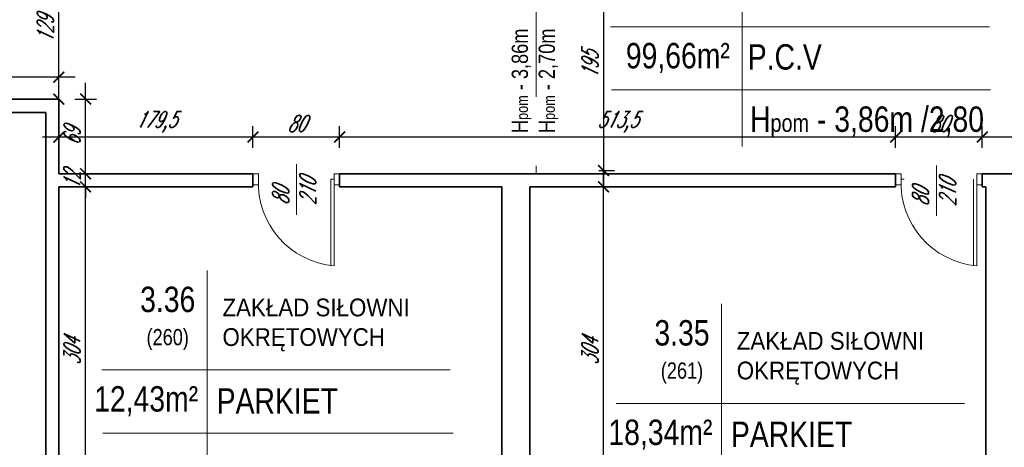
# Model space of a CAD drawing. Header units: millimetres. Extents: x 402 to 79005, y -7782 to 89952.
# Tile 51 of 256: x 23664 to 24573, y 16786 to 17181. Entities that reach past the tile are written whole.
import ezdxf

# ---------------------------------------------------------------- set-up
doc = ezdxf.new("R2010")
doc.units = ezdxf.units.MM
doc.header["$LTSCALE"] = 10
doc.linetypes.add('DASHED', pattern=[19.05, 12.7, -6.35])
doc.layers.get('0').update_dxf_attribs({"lineweight": 0})
doc.layers.get('Defpoints').update_dxf_attribs({"color": 253})
for name, color, linetype, lineweight in [('01 parter - ściany', 253, 'Continuous', 35), ('03_drzwi', 253, 'Continuous', 15), ('04-2_nad', 253, 'DASHED', 5), ('05-01_wymiary', 253, 'Continuous', 5), ('05-03_opis', 253, 'Continuous', 5)]:
    doc.layers.add(name, color=color, linetype=linetype, lineweight=lineweight)
doc.styles.add('ariel', font='ARIAL.TTF', dxfattribs={"width": 0.8})
doc.styles.add('ariel_wym', font='simplex.shx', dxfattribs={"width": 0.65, "oblique": 25})
doc.dimstyles.new('ariel 50 wnętrze', dxfattribs={"dimtxt": 15, "dimasz": 10, "dimexe": 10, "dimexo": 0, "dimgap": 5, "dimtad": 1, "dimdec": 1, "dimrnd": 0.5, "dimtxsty": 'ariel_wym', "dimblk": 'ARCHTICK', "dimcen": 2.5, "dimdle": 15, "dimazin": 0, "dimtfac": 1, "dimtdec": 1, "dimtix": 1, "dimtmove": 0, "dimatfit": 3, "dimldrblk": 'DOT', "dimfxl": 0, "dimarcsym": 0})

# ---------------------------------------------------------------- blocks, each defined once
blk = doc.blocks.new('_ArchTick')
at = {"color": 0, "linetype": 'ByBlock', "const_width": 0.15}
blk.add_lwpolyline([(-0.5, -0.5), (0.5, 0.5)], dxfattribs=at)
blk = doc.blocks.new('*D2905')
at = {"layer": '05-01_wymiary', "color": 0, "lineweight": -2}
for p, q in [((24203.26, 16707.4), (24203.26, 17041.4)), ((24193.26, 17026.4), (24213.26, 17026.4)), ((24193.26, 16722.4), (24213.26, 16722.4))]:
    blk.add_line(p, q, dxfattribs=at)
at = {"layer": 'Defpoints', "color": 0, "lineweight": 0}
for p in [(24135.23, 17026.4), (24203.26, 17026.4), (24160.23, 16722.4)]:
    blk.add_point(p, dxfattribs=at)
at = {"layer": '05-01_wymiary', "color": 0, "lineweight": -2, "xscale": 10, "yscale": 10, "zscale": 10}
for p, rotation in [((24203.26, 17026.4), 90), ((24203.26, 16722.4), 270)]:
    blk.add_blockref('_ArchTick', p, dxfattribs=dict(at, rotation=rotation))
at = {"layer": '05-01_wymiary', "color": 0, "insert": (24190.76, 16874.4), "char_height": 15, "attachment_point": 5, "rotation": 90, "style": 'ariel_wym'}
blk.add_mtext('304', dxfattribs=at)
blk = doc.blocks.new('_Dot')
at = {"color": 0, "linetype": 'ByBlock', "lineweight": -2}
blk.add_line((-0.5, 0), (-1, 0), dxfattribs=at)
at = {"color": 0, "linetype": 'ByBlock', "const_width": 0.5}
blk.add_lwpolyline([(-0.25, 0, 1), (0.25, 0, 1)], format="xyb", close=True, dxfattribs=at)
blk = doc.blocks.new('*D2913')
at = {"layer": '05-01_wymiary', "color": 0, "lineweight": -2}
for p, q in [((24553.02, 17062.31), (24553.02, 17082.31)), ((24810.02, 17062.31), (24810.02, 17082.31)), ((24825.02, 17072.31), (24538.02, 17072.31))]:
    blk.add_line(p, q, dxfattribs=at)
at = {"layer": 'Defpoints', "color": 0, "lineweight": 0}
for p in [(24553.02, 17072.31), (24553.02, 17038.4), (24810.02, 17038.4)]:
    blk.add_point(p, dxfattribs=at)
at = {"layer": '05-01_wymiary', "color": 0, "lineweight": -2, "xscale": 10, "yscale": 10, "zscale": 10, "rotation": 180}
blk.add_blockref('_ArchTick', (24553.02, 17072.31), dxfattribs=at)
at = {"layer": '05-01_wymiary', "color": 0, "lineweight": -2, "xscale": 10, "yscale": 10, "zscale": 10}
blk.add_blockref('_ArchTick', (24810.02, 17072.31), dxfattribs=at)
at = {"layer": '05-01_wymiary', "color": 0, "insert": (24681.52, 17084.81), "char_height": 15, "attachment_point": 5, "style": 'ariel_wym'}
blk.add_mtext('257', dxfattribs=at)
blk = doc.blocks.new('*D2914')
at = {"layer": '05-01_wymiary', "color": 0, "lineweight": -2}
for p, q in [((24473.02, 17062.31), (24473.02, 17082.31)), ((24553.02, 17062.31), (24553.02, 17082.31)), ((24568.02, 17072.31), (24458.02, 17072.31))]:
    blk.add_line(p, q, dxfattribs=at)
at = {"layer": 'Defpoints', "color": 0, "lineweight": 0}
for p in [(24473.02, 17072.31), (24473.02, 17038.4), (24553.02, 17038.4)]:
    blk.add_point(p, dxfattribs=at)
at = {"layer": '05-01_wymiary', "color": 0, "lineweight": -2, "xscale": 10, "yscale": 10, "zscale": 10, "rotation": 180}
blk.add_blockref('_ArchTick', (24473.02, 17072.31), dxfattribs=at)
at = {"layer": '05-01_wymiary', "color": 0, "lineweight": -2, "xscale": 10, "yscale": 10, "zscale": 10}
blk.add_blockref('_ArchTick', (24553.02, 17072.31), dxfattribs=at)
at = {"layer": '05-01_wymiary', "color": 0, "insert": (24513.02, 17084.81), "char_height": 15, "attachment_point": 5, "style": 'ariel_wym'}
blk.add_mtext('80', dxfattribs=at)
blk = doc.blocks.new('*D2915')
at = {"layer": '05-01_wymiary', "color": 0, "lineweight": -2}
for p, q in [((23959.52, 17062.31), (23959.52, 17082.31)), ((24473.02, 17062.31), (24473.02, 17082.31)), ((24488.02, 17072.31), (23944.52, 17072.31))]:
    blk.add_line(p, q, dxfattribs=at)
at = {"layer": 'Defpoints', "color": 0, "lineweight": 0}
for p in [(23959.52, 17072.31), (23959.52, 17038.4), (24473.02, 17038.4)]:
    blk.add_point(p, dxfattribs=at)
at = {"layer": '05-01_wymiary', "color": 0, "lineweight": -2, "xscale": 10, "yscale": 10, "zscale": 10, "rotation": 180}
blk.add_blockref('_ArchTick', (23959.52, 17072.31), dxfattribs=at)
at = {"layer": '05-01_wymiary', "color": 0, "lineweight": -2, "xscale": 10, "yscale": 10, "zscale": 10}
blk.add_blockref('_ArchTick', (24473.02, 17072.31), dxfattribs=at)
at = {"layer": '05-01_wymiary', "color": 0, "insert": (24216.27, 17086.23), "char_height": 15, "attachment_point": 5, "style": 'ariel_wym'}
blk.add_mtext('513,5', dxfattribs=at)
blk = doc.blocks.new('*D2916')
at = {"layer": '05-01_wymiary', "color": 0, "lineweight": -2}
for p, q in [((23879.52, 17062.31), (23879.52, 17082.31)), ((23959.52, 17062.31), (23959.52, 17082.31)), ((23974.52, 17072.31), (23864.52, 17072.31))]:
    blk.add_line(p, q, dxfattribs=at)
at = {"layer": 'Defpoints', "color": 0, "lineweight": 0}
for p in [(23879.52, 17072.31), (23879.52, 17038.4), (23959.52, 17038.4)]:
    blk.add_point(p, dxfattribs=at)
at = {"layer": '05-01_wymiary', "color": 0, "lineweight": -2, "xscale": 10, "yscale": 10, "zscale": 10, "rotation": 180}
blk.add_blockref('_ArchTick', (23879.52, 17072.31), dxfattribs=at)
at = {"layer": '05-01_wymiary', "color": 0, "lineweight": -2, "xscale": 10, "yscale": 10, "zscale": 10}
blk.add_blockref('_ArchTick', (23959.52, 17072.31), dxfattribs=at)
at = {"layer": '05-01_wymiary', "color": 0, "insert": (23919.52, 17084.81), "char_height": 15, "attachment_point": 5, "style": 'ariel_wym'}
blk.add_mtext('80', dxfattribs=at)
blk = doc.blocks.new('*D2917')
at = {"layer": '05-01_wymiary', "color": 0, "lineweight": -2}
for p, q in [((23700.23, 17062.31), (23700.23, 17082.31)), ((23879.52, 17062.31), (23879.52, 17082.31)), ((23894.52, 17072.31), (23685.23, 17072.31))]:
    blk.add_line(p, q, dxfattribs=at)
at = {"layer": 'Defpoints', "color": 0, "lineweight": 0}
for p in [(23700.23, 17072.31), (23700.23, 17038.4), (23879.52, 17038.4)]:
    blk.add_point(p, dxfattribs=at)
at = {"layer": '05-01_wymiary', "color": 0, "lineweight": -2, "xscale": 10, "yscale": 10, "zscale": 10, "rotation": 180}
blk.add_blockref('_ArchTick', (23700.23, 17072.31), dxfattribs=at)
at = {"layer": '05-01_wymiary', "color": 0, "lineweight": -2, "xscale": 10, "yscale": 10, "zscale": 10}
blk.add_blockref('_ArchTick', (23879.52, 17072.31), dxfattribs=at)
at = {"layer": '05-01_wymiary', "color": 0, "insert": (23789.87, 17086.23), "char_height": 15, "attachment_point": 5, "style": 'ariel_wym'}
blk.add_mtext('179,5', dxfattribs=at)
blk = doc.blocks.new('*D2918')
at = {"layer": '05-01_wymiary', "color": 0, "lineweight": -2}
for p, q in [((23724.97, 16707.4), (23724.97, 17041.4)), ((23714.97, 17026.4), (23734.97, 17026.4)), ((23714.97, 16722.4), (23734.97, 16722.4))]:
    blk.add_line(p, q, dxfattribs=at)
at = {"layer": 'Defpoints', "color": 0, "lineweight": 0}
for p in [(23700.23, 17026.4), (23724.97, 17026.4), (23700.23, 16722.4)]:
    blk.add_point(p, dxfattribs=at)
at = {"layer": '05-01_wymiary', "color": 0, "lineweight": -2, "xscale": 10, "yscale": 10, "zscale": 10}
for p, rotation in [((23724.97, 17026.4), 90), ((23724.97, 16722.4), 270)]:
    blk.add_blockref('_ArchTick', p, dxfattribs=dict(at, rotation=rotation))
at = {"layer": '05-01_wymiary', "color": 0, "insert": (23712.47, 16874.4), "char_height": 15, "attachment_point": 5, "rotation": 90, "style": 'ariel_wym'}
blk.add_mtext('304', dxfattribs=at)
blk = doc.blocks.new('*D2919')
at = {"layer": '05-01_wymiary', "color": 0, "lineweight": -2}
for p, q in [((23724.97, 17038.4), (23724.97, 17048.4)), ((23714.97, 17038.4), (23734.97, 17038.4)), ((23724.97, 17026.4), (23724.97, 17038.4)), ((23714.97, 17026.4), (23734.97, 17026.4)), ((23724.97, 17026.4), (23724.97, 17016.4))]:
    blk.add_line(p, q, dxfattribs=at)
at = {"layer": 'Defpoints', "color": 0, "lineweight": 0}
for p in [(23700.23, 17038.4), (23724.97, 17038.4), (23700.23, 17026.4)]:
    blk.add_point(p, dxfattribs=at)
at = {"layer": '05-01_wymiary', "color": 0, "lineweight": -2, "xscale": 10, "yscale": 10, "zscale": 10}
for p, rotation in [((23724.97, 17038.4), 270), ((23724.97, 17026.4), 90)]:
    blk.add_blockref('_ArchTick', p, dxfattribs=dict(at, rotation=rotation))
at = {"layer": '05-01_wymiary', "color": 0, "insert": (23712.47, 17032.4), "char_height": 15, "attachment_point": 5, "rotation": 90, "style": 'ariel_wym'}
blk.add_mtext('12', dxfattribs=at)
blk = doc.blocks.new('*D2920')
at = {"layer": '05-01_wymiary', "color": 0, "lineweight": -2}
for p, q in [((23724.97, 17023.4), (23724.97, 17122.4)), ((23714.97, 17107.4), (23734.97, 17107.4)), ((23714.97, 17038.4), (23734.97, 17038.4))]:
    blk.add_line(p, q, dxfattribs=at)
at = {"layer": 'Defpoints', "color": 0, "lineweight": 0}
for p in [(23700.23, 17107.4), (23724.97, 17107.4), (23700.23, 17038.4)]:
    blk.add_point(p, dxfattribs=at)
at = {"layer": '05-01_wymiary', "color": 0, "lineweight": -2, "xscale": 10, "yscale": 10, "zscale": 10}
for p, rotation in [((23724.97, 17107.4), 90), ((23724.97, 17038.4), 270)]:
    blk.add_blockref('_ArchTick', p, dxfattribs=dict(at, rotation=rotation))
at = {"layer": '05-01_wymiary', "color": 0, "insert": (23712.47, 17072.9), "char_height": 15, "attachment_point": 5, "rotation": 90, "style": 'ariel_wym'}
blk.add_mtext('69', dxfattribs=at)
blk = doc.blocks.new('*D2921')
at = {"layer": '05-01_wymiary', "color": 0, "lineweight": -2}
for p, q in [((23700.23, 17092.4), (23700.23, 17251.4)), ((23700.23, 17236.4), (23690.23, 17236.4)), ((23700.23, 17107.4), (23690.23, 17107.4))]:
    blk.add_line(p, q, dxfattribs=at)
at = {"layer": 'Defpoints', "color": 0, "lineweight": 0}
for p in [(23700.23, 17236.4), (23700.23, 17236.4), (23700.23, 17107.4)]:
    blk.add_point(p, dxfattribs=at)
at = {"layer": '05-01_wymiary', "color": 0, "lineweight": -2, "xscale": 10, "yscale": 10, "zscale": 10}
for p, rotation in [((23700.23, 17236.4), 90), ((23700.23, 17107.4), 270)]:
    blk.add_blockref('_ArchTick', p, dxfattribs=dict(at, rotation=rotation))
at = {"layer": '05-01_wymiary', "color": 0, "insert": (23687.73, 17171.9), "char_height": 15, "attachment_point": 5, "rotation": 90, "style": 'ariel_wym'}
blk.add_mtext('129', dxfattribs=at)
blk = doc.blocks.new('*D2935')
at = {"layer": '05-01_wymiary', "color": 0, "lineweight": -2}
for p, q in [((24203.26, 17251.4), (24203.26, 17026.4)), ((24193.26, 17236.4), (24213.26, 17236.4)), ((24198.88, 17041.4), (24213.26, 17041.4))]:
    blk.add_line(p, q, dxfattribs=at)
at = {"layer": 'Defpoints', "color": 0, "lineweight": 0}
for p in [(24141.17, 17236.4), (24198.88, 17041.4), (24203.26, 17041.4)]:
    blk.add_point(p, dxfattribs=at)
at = {"layer": '05-01_wymiary', "color": 0, "lineweight": -2, "xscale": 10, "yscale": 10, "zscale": 10}
for p, rotation in [((24203.26, 17236.4), 90), ((24203.26, 17041.4), 270)]:
    blk.add_blockref('_ArchTick', p, dxfattribs=dict(at, rotation=rotation))
at = {"layer": '05-01_wymiary', "color": 0, "insert": (24190.76, 17138.9), "char_height": 15, "attachment_point": 5, "rotation": 90, "style": 'ariel_wym'}
blk.add_mtext('195', dxfattribs=at)
blk = doc.blocks.new('*D2948')
at = {"layer": '05-01_wymiary', "color": 0, "lineweight": -2}
for p, q in [((23537.01, 17117.54), (23537.01, 17137.54)), ((23700.23, 17117.54), (23700.23, 17137.54)), ((23715.23, 17127.54), (23522.01, 17127.54))]:
    blk.add_line(p, q, dxfattribs=at)
at = {"layer": 'Defpoints', "color": 0, "lineweight": 0}
for p in [(23537.01, 17127.54), (23537.01, 17107.4), (23700.23, 17107.4)]:
    blk.add_point(p, dxfattribs=at)
at = {"layer": '05-01_wymiary', "color": 0, "lineweight": -2, "xscale": 10, "yscale": 10, "zscale": 10, "rotation": 180}
blk.add_blockref('_ArchTick', (23537.01, 17127.54), dxfattribs=at)
at = {"layer": '05-01_wymiary', "color": 0, "lineweight": -2, "xscale": 10, "yscale": 10, "zscale": 10}
blk.add_blockref('_ArchTick', (23700.23, 17127.54), dxfattribs=at)
at = {"layer": '05-01_wymiary', "color": 0, "insert": (23618.62, 17140.04), "char_height": 15, "attachment_point": 5, "style": 'ariel_wym'}
blk.add_mtext('163', dxfattribs=at)

msp = doc.modelspace()

# ---------------------------------------------------------------- linework, layer by layer
at = {"layer": '01 parter - ściany'}
for p, q in [((23700.226, 17107.403), (23537.014, 17107.403)), ((23700.226, 17038.403), (23700.226, 17107.403)), ((23688.226, 17094.875), (23537.014, 17094.875)), ((23688.226, 16722.403), (23688.226, 17094.875)), ((23700.226, 17038.403), (23879.521, 17038.403)), ((23879.521, 17038.403), (23879.521, 17026.403)), ((23959.521, 17038.403), (24109.226, 17038.403)), ((23959.521, 17038.403), (23959.521, 17026.403)), ((24109.226, 17038.403), (24473.021, 17038.403)), ((24473.021, 17038.403), (24473.021, 17026.403)), ((24553.021, 17038.403), (24810.021, 17038.403)), ((24553.021, 17038.403), (24553.021, 17026.403)), ((23700.226, 17026.403), (23879.521, 17026.403)), ((23700.226, 16722.403), (23700.226, 17026.403)), ((23959.521, 17026.403), (24109.226, 17026.403)), ((24109.226, 16722.403), (24109.226, 17026.403)), ((24135.226, 17026.403), (24473.021, 17026.403)), ((24135.226, 16722.403), (24135.226, 17026.403)), ((24553.021, 17026.403), (24556.226, 17026.403)), ((24556.226, 17026.403), (24556.226, 16582.403))]:
    msp.add_line(p, q, dxfattribs=at)
at = {"layer": '03_drzwi'}
for p, q in [((23919.762, 17000.529), (23919.762, 17047.177)), ((24510.618, 16999.5), (24510.618, 17046.147)), ((23879.521, 17038.403), (23884.521, 17038.403)), ((23884.521, 17038.403), (23884.521, 17028.403)), ((23954.521, 17033.403), (23951.521, 17033.403)), ((23951.521, 17033.403), (23951.551, 16953.403)), ((23954.521, 17028.403), (23954.521, 17038.403)), ((23954.521, 17038.403), (23959.521, 17038.403)), ((23954.521, 17033.403), (23954.521, 16953.403)), ((23954.521, 17033.403), (23954.521, 16953.403)), ((24473.021, 17038.403), (24478.021, 17038.403)), ((24478.021, 17038.403), (24478.021, 17028.403)), ((24481.021, 17033.403), (24478.021, 17033.403)), ((24545.021, 17033.403), (24545.051, 16953.403)), ((24548.021, 17028.403), (24548.021, 17038.403)), ((24548.021, 17038.403), (24553.021, 17038.403)), ((24548.021, 17033.403), (24548.021, 16953.403)), ((24548.021, 17033.403), (24548.021, 16953.403)), ((23884.521, 17028.403), (23879.521, 17028.403)), ((23959.521, 17028.403), (23954.521, 17028.403)), ((24478.021, 17028.403), (24473.021, 17028.403)), ((24553.021, 17028.403), (24548.021, 17028.403))]:
    msp.add_line(p, q, dxfattribs=at)
for centre in [(23961.322, 17029.978), (24554.822, 17029.978)]:
    msp.add_arc(centre, 76.877, 177.446706, 264.925144, dxfattribs=at)
at = {"layer": '04-2_nad'}
msp.add_line((24141.166, 17236.403), (24141.166, 17038.403), dxfattribs=at)
at = {"layer": '05-03_opis'}
for p, q in [((24331.272, 17234.855), (24331.272, 17063.705)), ((24209.548, 17174.185), (24559.567, 17174.185)), ((24210.624, 17115.828), (24560.749, 17115.828)), ((23837.286, 16949.142), (23837.286, 16738.976)), ((24312.231, 16918.279), (24312.231, 16708.112)), ((23739.973, 16857.464), (24061.652, 16857.464)), ((24214.918, 16826.6), (24536.597, 16826.6)), ((23740.752, 16799.106), (24064.531, 16799.106))]:
    msp.add_line(p, q, dxfattribs=at)

# ---------------------------------------------------------------- texts
at = {"layer": '03_drzwi', "char_height": 15, "width": 160.59049, "attachment_point": 7, "rotation": 90, "style": 'ariel_wym'}
for insert in [(23937.638, 17009.466), (24528.494, 17008.436)]:
    msp.add_mtext('80\\P210', dxfattribs=dict(at, insert=insert))
at = {"layer": '05-03_opis', "char_height": 15, "width": 322.789, "attachment_point": 4, "rotation": 90, "style": 'ariel'}
for s, insert in [(' H{\\H0.7x;pom\\H1.429x; - 3,86m}', (24127.532, 17071.349)), ('{\\fArial|b0|i0|c238|p34; H\\H0.7x;pom\\H1.429x; - 2,70m}', (24152.434, 17071.349))]:
    msp.add_mtext(s, dxfattribs=dict(at, insert=insert))
at = {"layer": '05-03_opis', "style": 'ariel'}
for s, insert, char_height, width, attachment_point in [('{\\fArial|b0|i0|c238|p34;99,66m²}', (24271.877, 17145.281), 23.4234, 108.9126, 5), ('{\\fArial|b0|i0|c238|p34;P.C.V}', (24336.462, 17146.115), 23.4234, 322.789, 4), ('{\\fArial|b0|i0|c238|p34; H\\H0.7x;pom\\H1.429x; - 3,86m /2,80}', (24331.272, 17086.374), 23.4234, 322.789, 4), ('{\\fArial|b0|i0|c238|p34;3.36\\P\\H0.6404x;(260)}', (23800.758, 16904.967), 23.4234, 108.9126, 5), ('\\W0.9;{\\fArial|b0|i0|c238|p34;ZAKŁAD SIŁOWNI\\POKRĘTOWYCH}', (23851.325, 16898.953), 16.39638, 249.6463, 4), ('{\\fArial|b0|i0|c238|p34;3.35\\P\\H0.6404x;(261)}', (24275.703, 16874.104), 23.4234, 108.9126, 5), ('\\W0.9;{\\fArial|b0|i0|c238|p34;ZAKŁAD SIŁOWNI\\POKRĘTOWYCH}', (24326.27, 16868.089), 16.39638, 249.6463, 4), ('{\\fArial|b0|i0|c238|p34;12,43m²}', (23780.824, 16828.56), 23.4234, 108.9126, 5), ('{\\fArial|b0|i0|c238|p34;PARKIET}', (23845.991, 16828.835), 23.4234, 322.789, 4), ('{\\fArial|b0|i0|c238|p34;18,34m²}', (24255.769, 16797.697), 23.4234, 108.9126, 5), ('{\\fArial|b0|i0|c238|p34;PARKIET}', (24320.936, 16797.972), 23.4234, 322.789, 4)]:
    msp.add_mtext(s, dxfattribs=dict(at, insert=insert, char_height=char_height, width=width, attachment_point=attachment_point))

# ---------------------------------------------------------------- dimensions: what is measured, and where the dimension line sits
at = {"layer": '05-01_wymiary'}
for base, p1, p2, picture, middle in [((23700.226, 17236.403), (23700.226, 17107.403), (23700.226, 17236.403), '*D2921', (23687.726, 17171.903)), ((24203.258, 17041.403), (24141.166, 17236.403), (24198.884, 17041.403), '*D2935', (24190.758, 17138.903)), ((23724.969, 17107.403), (23700.226, 17038.403), (23700.226, 17107.403), '*D2920', (23712.469, 17072.903)), ((23724.969, 17038.403), (23700.226, 17026.403), (23700.226, 17038.403), '*D2919', (23712.469, 17032.403)), ((24203.258, 17026.403), (24160.226, 16722.403), (24135.226, 17026.403), '*D2905', (24190.758, 16874.403))]:
    dim = msp.add_linear_dim(base=base, p1=p1, p2=p2, angle=90, dimstyle='ariel 50 wnętrze', override={"dimtmove": 1}, dxfattribs=at)
    dim.commit()
    dim.dimension.update_dxf_attribs({"geometry": picture, "text_midpoint": middle})
dim = msp.add_linear_dim(base=(23537.014, 17127.544), p1=(23700.226, 17107.403), p2=(23537.014, 17107.403), dimstyle='ariel 50 wnętrze', dxfattribs=at)
dim.commit()
dim.dimension.update_dxf_attribs({"geometry": '*D2948', "text_midpoint": (23618.62, 17140.044)})
for base, p1, p2, picture, middle in [((23700.226, 17072.306), (23879.521, 17038.403), (23700.226, 17038.403), '*D2917', (23789.873, 17086.235)), ((23959.521, 17072.306), (24473.021, 17038.403), (23959.521, 17038.403), '*D2915', (24216.271, 17086.235)), ((23879.521, 17072.306), (23959.521, 17038.403), (23879.521, 17038.403), '*D2916', (23919.521, 17084.806)), ((24473.021, 17072.306), (24553.021, 17038.403), (24473.021, 17038.403), '*D2914', (24513.021, 17084.806)), ((24553.021, 17072.306), (24810.021, 17038.403), (24553.021, 17038.403), '*D2913', (24681.521, 17084.806))]:
    dim = msp.add_linear_dim(base=base, p1=p1, p2=p2, dimstyle='ariel 50 wnętrze', override={"dimtmove": 1}, dxfattribs=at)
    dim.commit()
    dim.dimension.update_dxf_attribs({"geometry": picture, "text_midpoint": middle})
dim = msp.add_linear_dim(base=(23724.969, 17026.403), p1=(23700.226, 16722.403), p2=(23700.226, 17026.403), angle=90, dimstyle='ariel 50 wnętrze', dxfattribs=at)
dim.commit()
dim.dimension.update_dxf_attribs({"geometry": '*D2918', "text_midpoint": (23712.469, 16874.403)})

doc.saveas('drawing.dxf')
